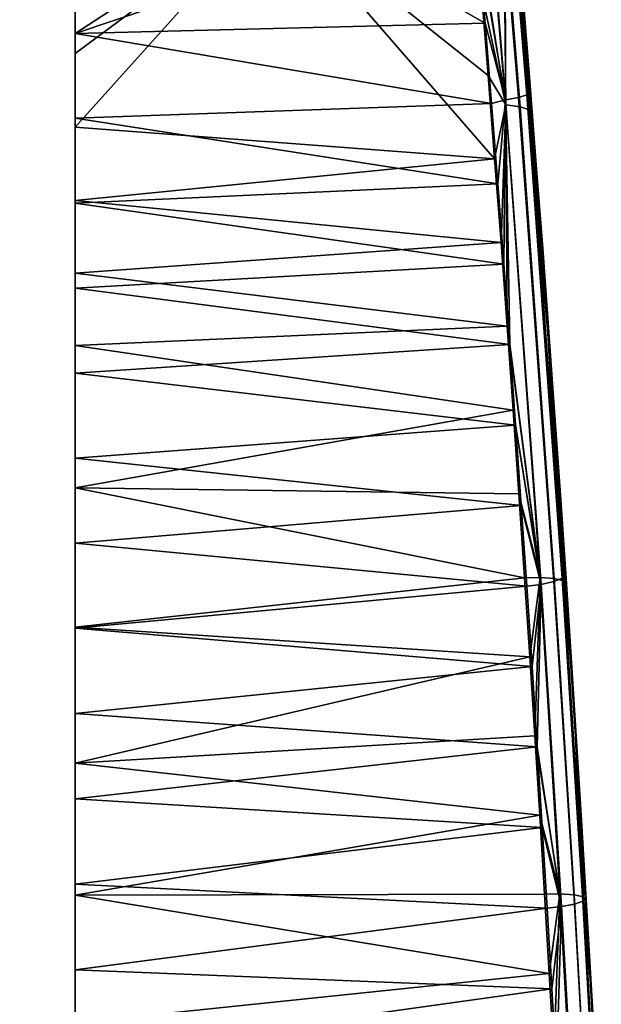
# Model space of a CAD drawing. Header units: millimetres. Extents: x -337 to 337, y -344 to 326.
# Tile 239 of 256: x 246 to 288, y 24 to 95. Entities that reach past the tile are written whole.
import ezdxf

# ---------------------------------------------------------------- set-up
doc = ezdxf.new("R2010")
doc.units = ezdxf.units.MM
doc.layers.add('ram', color=7, linetype='Continuous')

msp = doc.modelspace()

# ---------------------------------------------------------------- meshes
at = {"layer": 'ram'}
mesh = msp.add_polyface(dxfattribs=at)
corners = [(280.125, 85.164, 717.606), (279.657, 91.163, 716.262), (264.33, 103.387, 713.484), (279.176, 97.158, 714.905), (250, 98.043, 714.704), (250, 103.387, 713.484), (250, 87.432, 717.099), (250, 92.723, 715.91), (278.681, 103.149, 713.539), (250, 82.175, 718.27), (279.9, 89.136, 705.185), (250, 94.173, 701.227), (279.439, 94.897, 703.878), (269.298, 100.668, 701.62), (278.947, 100.872, 702.51), (280.35, 83.373, 706.481), (250, 88.083, 702.606), (250, 100.26, 699.838), (259.649, 100.464, 700.729), (250, 81.991, 703.972), (250, 101.823, 706.661), (250, 100.26, 699.838), (250, 94.173, 701.227), (250, 88.083, 702.606), (250, 92.723, 715.91), (250, 98.043, 714.704), (250, 81.991, 703.972), (250, 87.432, 717.099), (250, 103.387, 713.484), (250, 82.175, 718.27), (249.951, 104.121, 698.928), (280.928, 89.038, 716.524), (249.951, 104.121, 698.928), (263.97, 105.817, 699.929), (278.627, 104.216, 701.733), (278.805, 102.545, 702.125), (280.913, 89.403, 705.417), (279.971, 100.964, 702.785), (279.755, 103.346, 702.23), (279.72, 103.135, 713.357)]
mesh.append_faces([[corners[k] for k in face] for face in [(0, 1, 2, 2), (1, 3, 2, 2), (4, 2, 5, 5), (6, 0, 2, 2), (4, 7, 2, 2), (6, 2, 7, 7), (2, 3, 8, 8), (6, 9, 0, 0), (10, 11, 12, 12), (12, 13, 14, 14), (15, 16, 10, 10), (11, 17, 18, 18), (18, 13, 11, 11), (12, 11, 13, 13), (19, 16, 15, 15), (10, 16, 11, 11), (20, 21, 22, 22), (22, 23, 24, 25), (23, 26, 27, 24), (25, 28, 20, 20), (22, 25, 20, 20), (27, 26, 29, 29), (20, 30, 21, 21), (31, 8, 3, 3), (18, 17, 32, 32), (33, 13, 18, 18), (32, 33, 18, 18), (13, 34, 35, 35), (13, 35, 14, 14), (36, 12, 14, 14), (37, 14, 35, 35), (38, 37, 35, 35), (31, 39, 8, 8)]])
mesh = msp.add_polyface(dxfattribs=at)
corners = [(280.928, 89.038, 716.524), (279.657, 91.163, 716.262), (280.125, 85.164, 717.606), (279.176, 97.158, 714.905), (281.947, 88.908, 715.869), (280.794, 103.121, 712.644), (281.46, 102.947, 711.641), (282.618, 88.676, 714.879), (282.648, 90.73, 713.285), (282.166, 96.726, 711.928), (281.671, 102.717, 710.561), (283.117, 84.732, 714.63), (280.913, 89.403, 705.417), (279.9, 89.136, 705.185), (279.439, 94.897, 703.878), (280.35, 83.373, 706.481), (282.428, 89.773, 707.032), (281.831, 89.568, 706.079), (280.886, 101.135, 703.443), (281.479, 101.345, 704.394), (282.617, 90.001, 708.054), (282.151, 95.772, 706.743), (281.672, 101.54, 705.422), (283.07, 84.226, 709.354), (283.512, 78.448, 710.64), (278.947, 100.872, 702.51), (279.971, 100.964, 702.785), (280.655, 103.6, 702.867), (279.755, 103.346, 702.23), (281.239, 103.886, 703.793), (281.496, 103.483, 704.962), (279.72, 103.135, 713.357), (281.671, 102.129, 707.992), (281.499, 104.622, 710.129)]
mesh.append_faces([[corners[k] for k in face] for face in [(0, 1, 2, 2), (0, 3, 1, 1), (0, 4, 5, 5), (6, 7, 8, 9), (6, 9, 10, 10), (5, 4, 7, 6), (8, 7, 11, 11), (12, 13, 14, 14), (12, 15, 13, 13), (16, 17, 18, 19), (17, 12, 18, 18), (20, 16, 21, 21), (22, 21, 16, 16), (16, 19, 22, 22), (20, 23, 16, 16), (24, 16, 23, 23), (12, 25, 26, 26), (12, 26, 18, 18), (26, 27, 18, 18), (26, 28, 27, 27), (29, 30, 19, 19), (18, 29, 19, 19), (29, 18, 27, 27), (19, 30, 22, 22), (0, 5, 31, 31), (20, 8, 23, 23), (32, 21, 22, 22), (10, 9, 32, 32), (21, 32, 9, 9), (20, 21, 9, 9), (8, 20, 9, 9), (8, 11, 23, 23), (32, 22, 30, 30), (32, 33, 10, 10)]])
mesh = msp.add_polyface(dxfattribs=at)
corners = [(283.381, 55.115, 723.857), (281.872, 61.115, 722.823), (282.279, 55.087, 724.078), (282.651, 49.422, 725.234), (280.928, 89.038, 716.524), (281.023, 73.151, 720.25), (284.395, 55.045, 723.19), (281.947, 88.908, 715.869), (285.062, 54.882, 722.186), (282.618, 88.676, 714.879), (284.446, 66.711, 718.572), (284.016, 72.722, 717.275), (283.117, 84.732, 714.63), (283.573, 78.729, 715.961), (285.273, 54.673, 721.103), (284.865, 60.695, 719.848), (285.645, 49.015, 722.259), (283.455, 54.63, 712.987), (282.425, 54.506, 712.727), (282.032, 60.287, 711.515), (282.807, 48.735, 713.915), (281.628, 66.064, 710.282), (284.377, 54.829, 713.642), (280.913, 89.403, 705.417), (281.831, 89.568, 706.079), (282.428, 89.773, 707.032), (284.975, 55.066, 714.592), (283.512, 78.448, 710.64), (283.942, 72.666, 711.911), (284.36, 66.879, 713.166), (284.768, 61.089, 714.403), (285.165, 55.293, 715.62), (285.55, 49.505, 716.812), (283.07, 84.226, 709.354)]
mesh.append_faces([[corners[k] for k in face] for face in [(0, 1, 2, 2), (0, 2, 3, 3), (4, 5, 0, 0), (4, 0, 6, 7), (7, 6, 8, 9), (9, 8, 10, 11), (12, 9, 13, 13), (9, 11, 13, 13), (8, 14, 15, 15), (16, 14, 8, 8), (15, 10, 8, 8), (17, 18, 19, 19), (17, 20, 18, 18), (17, 19, 21, 21), (22, 17, 23, 24), (24, 25, 26, 22), (27, 28, 25, 25), (26, 25, 28, 28), (26, 28, 29, 29), (26, 30, 31, 31), (30, 26, 29, 29), (32, 26, 31, 31), (14, 32, 31, 31), (27, 13, 28, 28), (12, 27, 33, 33), (15, 31, 30, 30), (30, 10, 15, 15), (10, 30, 29, 29), (14, 31, 15, 15), (27, 12, 13, 13), (29, 28, 11, 11), (11, 28, 13, 13), (10, 29, 11, 11)]])
mesh = msp.add_polyface(dxfattribs=at)
corners = [(280.581, 79.16, 718.936), (280.125, 85.164, 717.606), (250, 82.175, 718.27), (250, 61.557, 722.73), (281.872, 61.115, 722.823), (281.454, 67.136, 721.546), (281.023, 73.151, 720.25), (250, 71.775, 720.548), (250, 76.954, 719.42), (282.279, 55.087, 724.078), (250, 51.554, 724.802), (250, 63.694, 707.973), (281.628, 66.064, 710.282), (282.032, 60.287, 711.515), (281.213, 71.837, 709.031), (250, 75.896, 705.323), (280.787, 77.606, 707.764), (250, 69.797, 706.657), (250, 81.991, 703.972), (280.35, 83.373, 706.481), (282.425, 54.506, 712.727), (250, 57.586, 709.268), (250, 51.474, 710.541), (250, 81.991, 703.972), (250, 75.896, 705.323), (250, 76.954, 719.42), (250, 82.175, 718.27), (250, 71.775, 720.548), (250, 69.797, 706.657), (250, 63.694, 707.973), (250, 57.586, 709.268), (250, 51.474, 710.541), (250, 51.554, 724.802), (250, 61.557, 722.73), (280.928, 89.038, 716.524), (283.381, 55.115, 723.857), (280.913, 89.403, 705.417), (283.455, 54.63, 712.987)]
mesh.append_faces([[corners[k] for k in face] for face in [(0, 1, 2, 2), (3, 4, 5, 5), (5, 6, 7, 7), (6, 0, 8, 8), (4, 3, 9, 9), (7, 6, 8, 8), (2, 8, 0, 0), (10, 9, 3, 3), (7, 3, 5, 5), (11, 12, 13, 13), (14, 15, 16, 16), (12, 17, 14, 14), (18, 19, 16, 16), (13, 20, 21, 21), (15, 18, 16, 16), (14, 17, 15, 15), (11, 17, 12, 12), (22, 21, 20, 20), (11, 13, 21, 21), (23, 24, 25, 26), (27, 28, 29, 29), (24, 28, 27, 25), (30, 31, 32, 33), (33, 29, 30, 30), (33, 27, 29, 29), (34, 0, 6, 6), (34, 1, 0, 0), (35, 5, 4, 4), (35, 6, 5, 5), (36, 16, 19, 19), (37, 12, 14, 14), (36, 14, 16, 16), (36, 37, 14, 14)]])
mesh = msp.add_polyface(dxfattribs=at)
corners = [(282.279, 55.087, 724.078), (250, 51.554, 724.802), (282.651, 49.422, 725.234), (250, 41.798, 726.75), (283.014, 43.75, 726.367), (283.367, 38.07, 727.472), (250, 32.321, 728.557), (283.71, 32.383, 728.546), (282.807, 48.735, 713.915), (283.18, 42.959, 715.078), (250, 45.357, 711.789), (282.425, 54.506, 712.727), (250, 51.474, 710.541), (283.542, 37.179, 716.213), (250, 39.234, 713.009), (285.827, 32.345, 727.66), (284.395, 55.045, 723.19), (283.381, 55.115, 723.857), (284.812, 32.408, 728.327), (286.494, 32.198, 726.654), (285.062, 54.882, 722.186), (286.008, 43.352, 723.39), (285.645, 49.015, 722.259), (286.705, 32.008, 725.567), (286.361, 37.683, 724.494), (285.854, 31.685, 718.235), (284.928, 31.505, 717.575), (283.455, 54.63, 712.987), (284.377, 54.829, 713.642), (286.456, 31.9, 719.192), (284.975, 55.066, 714.592), (283.894, 31.394, 717.315), (285.55, 49.505, 716.812), (285.925, 43.711, 717.98), (286.291, 37.912, 719.119), (286.646, 32.106, 720.226), (285.273, 54.673, 721.103)]
mesh.append_faces([[corners[k] for k in face] for face in [(0, 1, 2, 2), (3, 4, 2, 2), (5, 6, 7, 7), (4, 3, 5, 5), (1, 3, 2, 2), (8, 9, 10, 10), (11, 8, 12, 12), (9, 13, 14, 14), (14, 10, 9, 9), (15, 16, 17, 18), (19, 20, 16, 15), (17, 2, 4, 4), (18, 5, 7, 7), (18, 4, 5, 5), (18, 17, 4, 4), (20, 19, 21, 22), (19, 23, 24, 24), (24, 21, 19, 19), (25, 26, 27, 28), (29, 25, 28, 30), (27, 9, 8, 8), (26, 31, 13, 13), (26, 13, 9, 9), (27, 26, 9, 9), (30, 32, 33, 29), (29, 34, 35, 35), (34, 29, 33, 33), (34, 24, 35, 35), (22, 33, 32, 32), (32, 36, 22, 22), (21, 34, 33, 33), (22, 21, 33, 33), (35, 24, 23, 23), (21, 24, 34, 34)]])
mesh = msp.add_polyface(dxfattribs=at)
corners = [(235.647, 42.714, 495.502), (239.725, 39.561, 495.435), (239.667, 48.965, 495.693), (235.664, 34.911, 495.368), (239.774, 30.154, 495.342), (250, 32.321, 728.557), (283.367, 38.07, 727.472), (250, 41.798, 726.75), (250, 39.234, 713.009), (283.542, 37.179, 716.213), (250, 33.104, 714.195), (250, 51.474, 710.541), (282.807, 48.735, 713.915), (250, 45.357, 711.789), (250, 41.798, 726.75), (250, 45.357, 711.789), (250, 39.234, 713.009), (250, 51.554, 724.802), (250, 51.474, 710.541), (250, 33.104, 714.195), (250, 32.321, 728.557), (244.519, 49.208, 498.703), (244.567, 41.503, 498.474), (244.928, 45.925, 490.741), (244.965, 39.896, 490.572), (244.887, 51.952, 490.985), (244.609, 33.84, 498.358), (244.999, 33.864, 490.474), (243.679, 52.304, 483.328), (244.684, 52.132, 487.136), (244.767, 39.98, 486.739), (243.774, 40.058, 482.946), (241.909, 52.458, 479.81), (242.023, 40.125, 479.438), (239.582, 46.377, 476.57), (239.509, 52.583, 476.791), (242.113, 27.814, 479.345), (239.705, 33.987, 476.346), (239.647, 40.178, 476.423), (234.732, 53.214, 471.991), (234.811, 36.908, 471.395), (239.566, 41.503, 498.474), (239.725, 39.561, 495.435), (239.608, 33.84, 498.358), (239.667, 48.965, 495.693), (239.518, 49.208, 498.703), (244.567, 41.503, 498.474), (244.519, 49.208, 498.703), (239.518, 49.208, 498.703), (239.566, 41.503, 498.474), (244.609, 33.84, 498.358), (239.608, 33.84, 498.358)]
mesh.append_faces([[corners[k] for k in face] for face in [(0, 1, 2, 2), (3, 4, 1, 1), (0, 3, 1, 1), (5, 6, 7, 7), (8, 9, 10, 10), (11, 12, 13, 13), (14, 15, 16, 16), (17, 18, 15, 15), (16, 19, 20, 14), (14, 17, 15, 15), (21, 22, 23, 23), (23, 22, 24, 24), (21, 23, 25, 25), (26, 24, 22, 22), (27, 24, 26, 26), (28, 29, 30, 31), (32, 28, 31, 33), (30, 24, 27, 27), (30, 23, 24, 24), (23, 29, 25, 25), (30, 29, 23, 23), (33, 34, 35, 32), (36, 37, 33, 33), (34, 33, 38, 38), (38, 33, 37, 37), (39, 34, 38, 38), (40, 38, 37, 37), (39, 35, 34, 34), (41, 42, 43, 43), (44, 41, 45, 45), (42, 41, 44, 44), (46, 47, 48, 49), (50, 46, 49, 51)]])
mesh = msp.add_polyface(dxfattribs=at)
corners = [(235.669, 27.112, 495.345), (239.818, 20.206, 495.415), (239.774, 30.154, 495.342), (284.045, 26.687, 729.586), (250, 32.321, 728.557), (250, 23.157, 730.212), (250, 32.321, 728.557), (250, 33.104, 714.195), (250, 26.968, 715.344), (250, 20.823, 716.452), (250, 14.671, 717.514), (250, 17.459, 731.186), (250, 23.157, 730.212), (244.646, 26.201, 498.347), (244.678, 18.585, 498.439), (245.056, 21.898, 490.477), (245.029, 27.832, 490.443), (244.609, 33.84, 498.358), (245.079, 15.964, 490.574), (244.999, 33.864, 490.474), (243.849, 27.823, 482.843), (244.833, 27.83, 486.623), (244.885, 15.881, 486.764), (243.906, 15.796, 482.994), (242.113, 27.814, 479.345), (242.179, 15.714, 479.502), (243.774, 40.058, 482.946), (244.767, 39.98, 486.739), (242.023, 40.125, 479.438), (239.797, 21.719, 476.384), (239.831, 15.641, 476.495), (239.705, 33.987, 476.346), (239.755, 27.801, 476.334), (234.851, 20.588, 471.299), (239.608, 33.84, 498.358), (239.725, 39.561, 495.435), (239.774, 30.154, 495.342), (239.645, 26.201, 498.347), (239.818, 20.206, 495.415), (239.677, 18.585, 498.439), (239.854, 10.26, 495.654), (244.646, 26.201, 498.347), (244.609, 33.84, 498.358), (239.608, 33.84, 498.358), (239.645, 26.201, 498.347), (244.678, 18.585, 498.439), (239.677, 18.585, 498.439)]
mesh.append_faces([[corners[k] for k in face] for face in [(0, 1, 2, 2), (3, 4, 5, 5), (6, 7, 8, 8), (9, 10, 11, 12), (12, 8, 9, 9), (8, 12, 6, 6), (13, 14, 15, 15), (16, 17, 13, 13), (15, 16, 13, 13), (14, 18, 15, 15), (19, 17, 16, 16), (20, 21, 22, 23), (24, 20, 23, 25), (26, 27, 21, 20), (28, 26, 20, 24), (22, 15, 18, 18), (21, 15, 22, 22), (21, 16, 15, 15), (21, 19, 16, 16), (27, 19, 21, 21), (25, 29, 24, 24), (25, 30, 29, 29), (31, 24, 32, 32), (32, 24, 29, 29), (33, 29, 30, 30), (33, 32, 29, 29), (34, 35, 36, 36), (37, 36, 38, 38), (36, 37, 34, 34), (39, 37, 38, 38), (40, 39, 38, 38), (41, 42, 43, 44), (45, 41, 44, 46)]])
mesh = msp.add_polyface(dxfattribs=at)
corners = [(284.045, 26.687, 729.586), (283.71, 32.383, 728.546), (250, 32.321, 728.557), (250, 23.157, 730.212), (284.37, 20.982, 730.588), (284.687, 15.267, 731.549), (250, 17.459, 731.186), (284.237, 25.603, 718.381), (284.571, 19.807, 719.409), (250, 20.823, 716.452), (250, 26.968, 715.344), (283.894, 31.394, 717.315), (250, 33.104, 714.195), (283.542, 37.179, 716.213), (250, 14.671, 717.514), (284.895, 14.005, 720.394), (287.113, 9.516, 731.58), (285.827, 32.345, 727.66), (284.812, 32.408, 728.327), (286.097, 9.567, 732.248), (287.78, 9.394, 730.571), (286.494, 32.198, 726.654), (287.366, 20.637, 727.606), (287.04, 26.326, 726.605), (286.705, 32.008, 725.567), (287.683, 14.94, 728.564), (287.177, 8.448, 722.258), (286.247, 8.293, 721.594), (284.928, 31.505, 717.575), (285.854, 31.685, 718.235), (287.783, 8.632, 723.224), (286.456, 31.9, 719.192), (286.992, 26.292, 721.298), (287.329, 20.472, 722.331), (287.656, 14.643, 723.322), (286.646, 32.106, 720.226)]
mesh.append_faces([[corners[k] for k in face] for face in [(0, 1, 2, 2), (0, 3, 4, 4), (5, 4, 6, 6), (6, 4, 3, 3), (7, 8, 9, 9), (10, 11, 7, 7), (12, 13, 11, 11), (14, 8, 15, 15), (10, 12, 11, 11), (9, 10, 7, 7), (8, 14, 9, 9), (16, 17, 18, 19), (20, 21, 17, 16), (18, 1, 0, 0), (18, 0, 4, 4), (18, 4, 19, 19), (21, 20, 22, 23), (21, 23, 24, 24), (20, 25, 22, 22), (26, 27, 28, 29), (30, 26, 29, 31), (28, 8, 7, 7), (28, 7, 11, 11), (27, 8, 28, 28), (31, 32, 33, 30), (34, 30, 33, 33), (32, 31, 35, 35), (32, 23, 33, 33), (24, 32, 35, 35), (22, 34, 33, 33), (23, 32, 24, 24), (33, 23, 22, 22), (22, 25, 34, 34)]])

doc.saveas('drawing.dxf')
